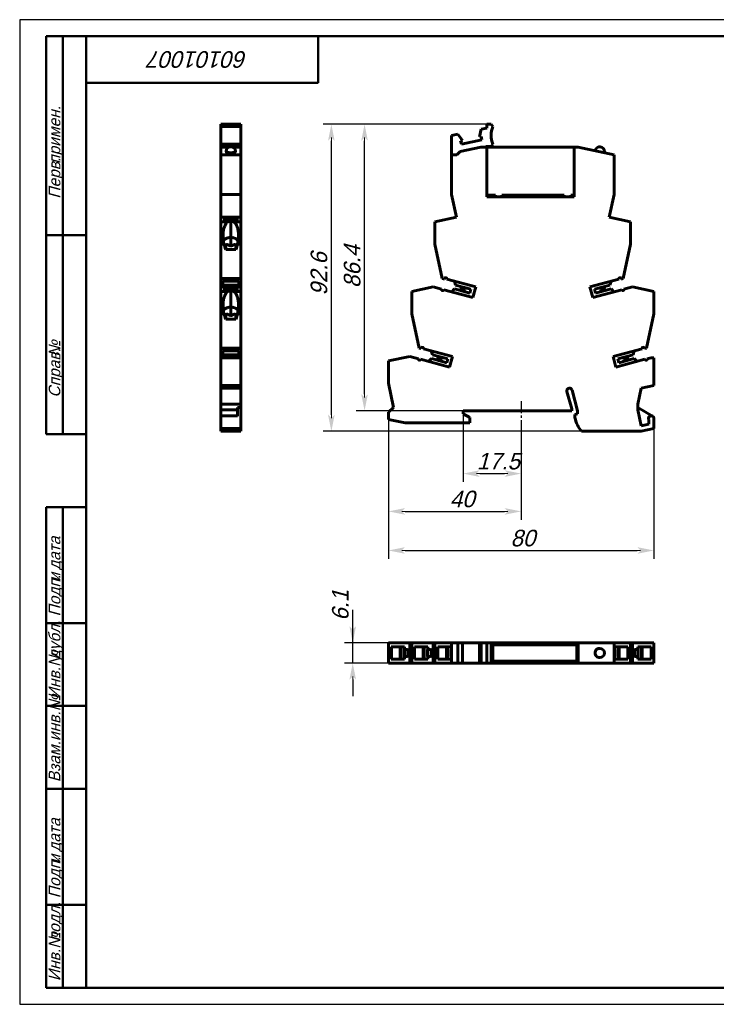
# Model space of a CAD drawing. Header units: millimetres. Extents: x 0 to 420, y 0 to 297.
# Tile 1 of 2: x 0 to 210, y 0 to 297. Entities that reach past the tile are written whole.
import ezdxf

# ---------------------------------------------------------------- set-up
doc = ezdxf.new("R2010")
doc.units = ezdxf.units.MM
doc.linetypes.add('CENTER_per1_scale0.112008', pattern=[5.69, 3.55625, -0.71125, 0.71125, -0.71125])
doc.styles.add('TextStyle_1', font='T-FLEX Type A.TTF', dxfattribs={"oblique": 15, "height": 5})
doc.styles.add('TextStyle_2', font='T-FLEX Type A.TTF', dxfattribs={"oblique": 15, "height": 3.5})
doc.styles.add('TextStyle_8', font='T-FLEX Type A.TTF', dxfattribs={"oblique": 15, "height": 5})
doc.dimstyles.new('DIM_ST_1', dxfattribs={"dimtxt": 5, "dimasz": 5, "dimexe": 2.5, "dimexo": 0, "dimtad": 1, "dimrnd": 0.01, "dimdsep": 46, "dimtxsty": 'TextStyle_1', "dimblk": 'Arrow_3_C7_Status', "dimcen": 0.09, "dimclrd": 7, "dimclre": 7, "dimclrt": 7, "dimazin": 0, "dimtfac": 1, "dimtdec": 0, "dimtmove": 0, "dimatfit": 0, "dimldrblk": 'NONE', "dimfxl": 1, "dimtvp": 1, "dimtolj": 1, "dimarcsym": 0})
doc.dimstyles.new('DIM_ST_2', dxfattribs={"dimtxt": 5, "dimasz": 5, "dimexe": 2.5, "dimexo": 0, "dimtad": 1, "dimrnd": 0.01, "dimdsep": 46, "dimtxsty": 'TextStyle_1', "dimblk": 'Arrow_3_C7_Status', "dimcen": 0.09, "dimclrd": 7, "dimclre": 7, "dimclrt": 7, "dimazin": 0, "dimtfac": 1, "dimtdec": 0, "dimtmove": 0, "dimatfit": 0, "dimldrblk": 'NONE', "dimfxl": 1, "dimtvp": 1, "dimtolj": 1, "dimarcsym": 0})

# ---------------------------------------------------------------- blocks, each defined once
blk = doc.blocks.new('Arrow_3_C7_Status')
at = {"color": 7, "linetype": 'Continuous', "lineweight": 0}
blk.add_line((-1, 0), (-0.8, 0), dxfattribs=at)
at = {"color": 7}
blk.add_solid([(-1, -0.2), (0, 0), (-0.8, 0), (-1, 0.2)], dxfattribs=at)
blk = doc.blocks.new('*D5')
at = {"color": 7, "lineweight": -2}
for p, q in [((133.68, 178.15), (133.68, 157.59)), ((151.18, 176.22), (151.18, 157.59)), ((138.68, 160.09), (146.18, 160.09))]:
    blk.add_line(p, q, dxfattribs=at)
at = {"layer": 'Defpoints', "color": 0}
for p in [(133.68, 178.15), (151.18, 176.22), (151.18, 160.09)]:
    blk.add_point(p, dxfattribs=at)
at = {"color": 7, "lineweight": -2, "xscale": 5, "yscale": 5, "zscale": 5, "rotation": 180}
blk.add_blockref('Arrow_3_C7_Status', (133.68, 160.09), dxfattribs=at)
at = {"color": 7, "lineweight": -2, "xscale": 5, "yscale": 5, "zscale": 5}
blk.add_blockref('Arrow_3_C7_Status', (151.18, 160.09), dxfattribs=at)
blk = doc.blocks.new('_None')
blk = doc.blocks.new('*D6')
at = {"color": 7, "lineweight": -2}
for p, q in [((111.18, 176.42), (111.18, 134.39)), ((191.18, 173.65), (191.18, 134.39)), ((116.18, 136.89), (186.18, 136.89))]:
    blk.add_line(p, q, dxfattribs=at)
at = {"layer": 'Defpoints', "color": 0}
for p in [(111.18, 176.42), (191.18, 173.65), (191.18, 136.89)]:
    blk.add_point(p, dxfattribs=at)
at = {"color": 7, "lineweight": -2, "xscale": 5, "yscale": 5, "zscale": 5}
for p, rotation in [((111.18, 136.89), 180), ((191.18, 136.89), 360)]:
    blk.add_blockref('Arrow_3_C7_Status', p, dxfattribs=dict(at, rotation=rotation))
blk = doc.blocks.new('*D7')
at = {"color": 7, "lineweight": -2}
for p, q in [((111.18, 176.42), (111.18, 146.18)), ((151.18, 176.22), (151.18, 146.18)), ((116.18, 148.68), (146.18, 148.68))]:
    blk.add_line(p, q, dxfattribs=at)
at = {"layer": 'Defpoints', "color": 0}
for p in [(111.18, 176.42), (151.18, 176.22), (151.18, 148.68)]:
    blk.add_point(p, dxfattribs=at)
at = {"color": 7, "lineweight": -2, "xscale": 5, "yscale": 5, "zscale": 5, "rotation": 180}
blk.add_blockref('Arrow_3_C7_Status', (111.18, 148.68), dxfattribs=at)
at = {"color": 7, "lineweight": -2, "xscale": 5, "yscale": 5, "zscale": 5}
blk.add_blockref('Arrow_3_C7_Status', (151.18, 148.68), dxfattribs=at)
blk = doc.blocks.new('*D8')
at = {"color": 7, "lineweight": -2}
for p, q in [((140.78, 265.45), (101.46, 265.45)), ((103.96, 184.05), (103.96, 260.45)), ((133.68, 179.05), (101.46, 179.05))]:
    blk.add_line(p, q, dxfattribs=at)
at = {"layer": 'Defpoints', "color": 0}
for p in [(103.96, 265.45), (140.78, 265.45), (133.68, 179.05)]:
    blk.add_point(p, dxfattribs=at)
at = {"color": 7, "lineweight": -2, "xscale": 5, "yscale": 5, "zscale": 5}
for p, rotation in [((103.96, 265.45), 90.00000000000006), ((103.96, 179.05), 270.0000000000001)]:
    blk.add_blockref('Arrow_3_C7_Status', p, dxfattribs=dict(at, rotation=rotation))
blk = doc.blocks.new('*D9')
at = {"color": 7, "lineweight": -2}
for p, q in [((140.78, 265.45), (91.46, 265.45)), ((93.96, 177.85), (93.96, 260.45)), ((169.4, 172.85), (91.46, 172.85))]:
    blk.add_line(p, q, dxfattribs=at)
at = {"layer": 'Defpoints', "color": 0}
for p in [(93.96, 265.45), (140.78, 265.45), (169.4, 172.85)]:
    blk.add_point(p, dxfattribs=at)
at = {"color": 7, "lineweight": -2, "xscale": 5, "yscale": 5, "zscale": 5}
for p, rotation in [((93.96, 265.45), 90), ((93.96, 172.85), 270)]:
    blk.add_blockref('Arrow_3_C7_Status', p, dxfattribs=dict(at, rotation=rotation))
blk = doc.blocks.new('*D10')
at = {"color": 7, "lineweight": -2}
for p, q in [((100.4, 109.03), (100.4, 119.03)), ((100.4, 114.03), (100.4, 119.03)), ((111.18, 109.03), (97.9, 109.03)), ((100.4, 102.93), (100.4, 109.03)), ((111.18, 102.93), (97.9, 102.93)), ((100.4, 97.93), (100.4, 92.93))]:
    blk.add_line(p, q, dxfattribs=at)
at = {"layer": 'Defpoints', "color": 0}
for p in [(100.4, 109.03), (111.18, 109.03), (111.18, 102.93)]:
    blk.add_point(p, dxfattribs=at)
at = {"color": 7, "lineweight": -2, "xscale": 5, "yscale": 5, "zscale": 5}
for p, rotation in [((100.4, 109.03), 269.999999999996), ((100.4, 102.93), 89.999999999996)]:
    blk.add_blockref('Arrow_3_C7_Status', p, dxfattribs=dict(at, rotation=rotation))
blk = doc.blocks.new('_FR1Страница_1')
at = {"color": 7, "linetype": 'Continuous', "lineweight": 25}
for p, q in [((0, 297), (0, 0)), ((420, 297), (0, 297)), ((0, 0), (420, 0))]:
    blk.add_line(p, q, dxfattribs=at)
at = {"color": 7, "linetype": 'Continuous', "lineweight": 50}
for p, q in [((8, 292), (8, 172)), ((8, 292), (20, 292)), ((13, 292), (13, 172)), ((20, 5), (20, 292)), ((20, 292), (415, 292)), ((90, 278), (90, 292)), ((20, 278), (90, 278)), ((8, 232), (20, 232)), ((8, 172), (20, 172)), ((8, 5), (8, 150)), ((8, 150), (20, 150)), ((13, 150), (13, 5)), ((8, 115), (20, 115)), ((8, 90), (20, 90)), ((20, 65), (8, 65)), ((8, 30), (20, 30)), ((20, 5), (8, 5)), ((415, 5), (20, 5))]:
    blk.add_line(p, q, dxfattribs=at)
at = {"color": 7, "oblique": 15}
for s, height, rotation, style, p in [('60101007', 5, 180, 'TextStyle_8', (68.7, 287.5)), ('примен.', 3.5, 90, 'TextStyle_2', (12.25, 253.52)), ('Перв.', 3.5, 90, 'TextStyle_2', (12.25, 243.01)), ('№', 3.5, 90, 'TextStyle_2', (12.25, 195.27)), ('Справ.', 3.5, 90, 'TextStyle_2', (12.25, 183.01)), ('дата', 3.5, 90, 'TextStyle_2', (12.25, 131.01)), ('Подп.', 3.5, 90, 'TextStyle_2', (12.25, 117)), ('и', 3.5, 90, 'TextStyle_2', (12.25, 127.51)), ('дубл.', 3.5, 90, 'TextStyle_2', (12.25, 104.01)), ('Инв.№', 3.5, 90, 'TextStyle_2', (12.25, 92)), ('Взам.инв.№', 3.5, 90, 'TextStyle_2', (12.25, 67)), ('дата', 3.5, 90, 'TextStyle_2', (12.25, 46.01)), ('Подп.', 3.5, 90, 'TextStyle_2', (12.25, 32)), ('и', 3.5, 90, 'TextStyle_2', (12.25, 42.51)), ('подл.', 3.5, 90, 'TextStyle_2', (12.25, 19.01)), ('Инв.№', 3.5, 90, 'TextStyle_2', (12.25, 7))]:
    blk.add_text(s, height=height, rotation=rotation, dxfattribs=dict(at, style=style)).set_placement(p)
blk = doc.blocks.new('Страница_1')
at = {"color": 7, "linetype": 'Continuous', "lineweight": 60}
for p, q in [((60.609, 265.449), (60.609, 264.766)), ((66.659, 265.449), (60.609, 265.449)), ((66.659, 264.766), (60.609, 264.766)), ((60.609, 262.099), (60.609, 264.766)), ((66.659, 265.449), (66.659, 264.766)), ((66.659, 262.099), (66.659, 264.766)), ((140.778, 265.449), (142.14, 265.449)), ((140.778, 264.306), (140.778, 265.449)), ((142.14, 265.449), (142.627, 264.766)), ((60.609, 259.433), (60.609, 262.099)), ((66.659, 259.433), (66.659, 262.099)), ((130.178, 262.053), (132.109, 262.463)), ((130.178, 256.249), (130.178, 262.053)), ((132.109, 262.463), (133.451, 260.597)), ((138.605, 261.692), (139.072, 263.943)), ((139.121, 261.802), (138.605, 261.692)), ((139.072, 263.943), (140.778, 264.306)), ((139.344, 260.755), (139.121, 261.802)), ((63.075, 258.549), (60.584, 258.549)), ((60.584, 256.249), (60.584, 258.549)), ((66.659, 259.433), (60.609, 259.433)), ((60.609, 259.433), (60.609, 258.749)), ((60.609, 258.749), (66.659, 258.749)), ((60.609, 258.749), (60.609, 258.549)), ((61.084, 258.549), (61.084, 258.749)), ((66.684, 258.549), (64.195, 258.549)), ((66.184, 258.749), (66.184, 258.549)), ((66.659, 259.433), (66.659, 258.749)), ((66.659, 258.749), (66.659, 258.549)), ((66.684, 258.549), (66.659, 258.549)), ((66.684, 258.549), (66.684, 256.249)), ((132.805, 257.227), (139.028, 258.549)), ((133.451, 260.597), (132.935, 260.487)), ((132.935, 260.487), (133.157, 259.44)), ((133.157, 259.44), (139.344, 260.755)), ((140.628, 258.549), (139.028, 258.549)), ((140.512, 258.749), (140.628, 258.549)), ((142.14, 258.749), (140.512, 258.749)), ((140.828, 258.203), (140.628, 258.549)), ((140.692, 258.549), (167.064, 258.549)), ((142.627, 259.433), (142.14, 258.749)), ((167.128, 258.549), (167.128, 243.549)), ((167.128, 258.549), (168.328, 258.549)), ((179.178, 256.249), (168.328, 258.549)), ((60.584, 256.249), (66.684, 256.249)), ((60.584, 256.249), (60.584, 244.27)), ((62.234, 257.269), (62.234, 257.167)), ((65.034, 257.167), (65.034, 257.269)), ((66.684, 256.249), (66.684, 244.27)), ((130.178, 256.249), (130.278, 256.249)), ((131.778, 256.199), (130.178, 256.199)), ((130.178, 244.27), (130.178, 256.199)), ((130.278, 256.249), (130.278, 256.199)), ((132.805, 257.227), (131.778, 256.199)), ((140.828, 243.549), (140.828, 258.203)), ((176.227, 256.875), (176.253, 257.126)), ((179.178, 256.249), (179.178, 244.27)), ((60.584, 244.27), (66.684, 244.27)), ((60.584, 237.422), (60.584, 244.27)), ((66.684, 244.27), (66.684, 237.422)), ((131.634, 237.422), (130.178, 244.27)), ((143.393, 244.049), (140.828, 244.049)), ((167.128, 243.549), (140.828, 243.549)), ((141.363, 244.049), (141.363, 243.549)), ((142.383, 244.049), (142.383, 243.549)), ((143.393, 244.049), (143.393, 243.549)), ((145.393, 243.549), (145.393, 244.049)), ((164.183, 244.049), (145.393, 244.049)), ((146.403, 244.049), (146.403, 243.549)), ((147.423, 244.049), (147.423, 243.549)), ((151.078, 244.049), (150.578, 243.549)), ((151.443, 244.049), (151.443, 243.549)), ((152.463, 244.049), (152.463, 243.549)), ((152.578, 243.874), (152.463, 243.989)), ((152.578, 243.549), (152.578, 243.874)), ((163.063, 244.049), (163.063, 243.549)), ((163.523, 244.049), (163.523, 243.549)), ((164.183, 244.049), (164.183, 243.549)), ((167.128, 244.049), (166.183, 244.049)), ((166.183, 243.549), (166.183, 244.049)), ((166.843, 244.049), (166.843, 243.549)), ((177.722, 237.422), (179.178, 244.27)), ((60.584, 236.049), (60.584, 237.422)), ((60.584, 237.422), (63.634, 237.422)), ((60.584, 236.049), (62.693, 236.049)), ((60.584, 229.316), (60.584, 236.049)), ((61.734, 237.086), (61.734, 236.227)), ((61.734, 237.086), (62.584, 237.086)), ((62.584, 236.903), (61.734, 236.903)), ((61.734, 236.692), (65.534, 236.692)), ((61.734, 236.227), (65.534, 236.227)), ((62.584, 237.203), (62.584, 237.086)), ((62.584, 236.903), (62.584, 237.086)), ((62.584, 236.903), (62.584, 236.786)), ((64.684, 236.786), (62.584, 236.786)), ((63.634, 237.422), (66.684, 237.422)), ((63.634, 231.302), (63.634, 236.103)), ((64.575, 236.049), (66.684, 236.049)), ((64.684, 237.203), (64.684, 237.086)), ((64.684, 237.086), (65.534, 237.086)), ((64.684, 236.903), (64.684, 237.086)), ((64.684, 236.903), (64.684, 236.786)), ((65.534, 236.903), (64.684, 236.903)), ((65.534, 236.227), (65.534, 237.086)), ((66.684, 237.422), (66.684, 236.049)), ((66.684, 236.049), (66.684, 229.316)), ((131.634, 237.422), (125.178, 236.049)), ((125.178, 236.049), (125.178, 229.316)), ((184.178, 236.049), (177.722, 237.422)), ((184.178, 229.316), (184.178, 236.049)), ((61.334, 232.279), (61.334, 231.233)), ((65.934, 231.233), (65.934, 232.279)), ((60.584, 229.316), (61.601, 229.316)), ((60.584, 229.316), (60.584, 218.946)), ((62.134, 228.854), (62.134, 228.792)), ((62.134, 227.665), (62.134, 228.792)), ((63.634, 231.302), (63.634, 228.72)), ((65.134, 228.854), (65.134, 228.792)), ((65.134, 228.792), (65.134, 227.665)), ((65.667, 229.316), (66.684, 229.316)), ((66.684, 229.316), (66.684, 218.946)), ((125.178, 229.316), (127.382, 218.946)), ((184.178, 229.316), (181.974, 218.946)), ((62.102, 227.665), (65.166, 227.665)), ((60.584, 218.946), (60.584, 218.775)), ((60.584, 218.946), (66.684, 218.946)), ((60.584, 218.775), (66.684, 218.775)), ((60.584, 218.74), (60.584, 218.77)), ((60.584, 216.426), (60.584, 218.74)), ((60.584, 218.74), (66.684, 218.74)), ((66.034, 218.108), (61.234, 218.108)), ((61.234, 218.108), (61.234, 216.937)), ((61.234, 216.937), (61.234, 216.422)), ((66.034, 216.937), (61.234, 216.937)), ((66.034, 216.937), (66.034, 218.108)), ((66.034, 216.422), (66.034, 216.937)), ((66.684, 218.946), (66.684, 218.775)), ((66.684, 218.74), (66.684, 218.77)), ((66.684, 218.74), (66.684, 216.426)), ((127.382, 218.946), (128.023, 218.775)), ((128.023, 218.775), (128.082, 218.995)), ((128.742, 218.831), (128.73, 218.74)), ((137.465, 216.4), (128.73, 218.74)), ((131.404, 216.937), (131.09, 218.108)), ((136.034, 215.696), (131.404, 216.937)), ((171.891, 216.4), (180.626, 218.74)), ((177.952, 216.937), (173.321, 215.696)), ((178.266, 218.108), (177.952, 216.937)), ((180.626, 218.74), (180.614, 218.831)), ((181.333, 218.775), (181.274, 218.995)), ((181.974, 218.946), (181.333, 218.775)), ((60.584, 216.422), (60.584, 215.049)), ((60.584, 216.422), (63.634, 216.422)), ((62.693, 215.049), (60.584, 215.049)), ((60.584, 208.316), (60.584, 215.049)), ((61.734, 216.086), (62.584, 216.086)), ((61.734, 216.086), (61.734, 215.227)), ((62.584, 215.903), (61.734, 215.903)), ((61.734, 215.692), (65.534, 215.692)), ((61.734, 215.227), (65.534, 215.227)), ((62.184, 216.422), (62.184, 216.58)), ((62.184, 216.58), (65.084, 216.58)), ((62.584, 216.203), (62.584, 216.086)), ((62.584, 215.903), (62.584, 216.086)), ((62.584, 215.903), (62.584, 215.786)), ((64.684, 215.786), (62.584, 215.786)), ((63.634, 216.422), (66.684, 216.422)), ((63.634, 210.302), (63.634, 215.103)), ((66.684, 215.049), (64.575, 215.049)), ((64.684, 216.203), (64.684, 216.086)), ((65.534, 216.086), (64.684, 216.086)), ((64.684, 215.903), (64.684, 216.086)), ((65.534, 215.903), (64.684, 215.903)), ((64.684, 215.903), (64.684, 215.786)), ((65.084, 216.58), (65.084, 216.422)), ((65.534, 215.227), (65.534, 216.086)), ((66.684, 216.422), (66.684, 215.049)), ((66.684, 208.316), (66.684, 215.049)), ((124.634, 216.422), (118.178, 215.049)), ((118.178, 215.049), (118.178, 208.316)), ((118.178, 211.279), (118.178, 215.049)), ((124.634, 216.422), (127.193, 215.736)), ((127.181, 215.645), (127.193, 215.736)), ((127.869, 215.555), (136.611, 213.212)), ((130.236, 214.92), (131.093, 215.778)), ((131.093, 215.778), (135.724, 214.537)), ((132.416, 215.423), (133.013, 215.583)), ((132.738, 216.58), (133.165, 216.152)), ((133.554, 215.508), (134.732, 214.803)), ((133.671, 215.947), (135.02, 215.968)), ((136.034, 215.696), (135.724, 214.537)), ((136.611, 213.212), (137.465, 216.4)), ((171.891, 216.4), (172.745, 213.212)), ((181.486, 215.555), (172.745, 213.212)), ((173.632, 214.537), (173.321, 215.696)), ((173.632, 214.537), (178.262, 215.778)), ((174.335, 215.968), (175.684, 215.947)), ((174.624, 214.803), (175.802, 215.508)), ((176.19, 216.152), (176.618, 216.58)), ((176.343, 215.583), (176.94, 215.423)), ((178.262, 215.778), (179.12, 214.92)), ((184.722, 216.422), (182.162, 215.736)), ((182.162, 215.736), (182.174, 215.645)), ((184.722, 216.422), (191.178, 215.049)), ((191.178, 215.049), (191.178, 211.279)), ((191.178, 208.316), (191.178, 215.049)), ((61.334, 211.279), (61.334, 210.233)), ((65.934, 210.233), (65.934, 211.279)), ((118.178, 211.279), (118.178, 210.233)), ((191.178, 210.233), (191.178, 211.279)), ((60.584, 208.316), (61.601, 208.316)), ((60.584, 208.316), (60.584, 197.946)), ((63.634, 210.302), (63.634, 207.72)), ((65.667, 208.316), (66.684, 208.316)), ((66.684, 208.316), (66.684, 197.946)), ((118.178, 208.316), (118.178, 210.233)), ((120.382, 197.946), (118.178, 208.316)), ((191.178, 208.316), (188.974, 197.946)), ((62.102, 206.665), (65.166, 206.665)), ((62.134, 207.854), (62.134, 207.792)), ((62.134, 206.665), (62.134, 207.792)), ((65.134, 207.854), (65.134, 207.792)), ((65.134, 207.792), (65.134, 206.665)), ((60.584, 197.946), (66.684, 197.946)), ((60.584, 197.946), (60.584, 197.775)), ((60.584, 197.775), (66.684, 197.775)), ((60.584, 197.74), (60.584, 197.77)), ((60.584, 195.4), (60.584, 197.74)), ((60.584, 197.74), (66.684, 197.74)), ((61.234, 197.108), (66.034, 197.108)), ((61.234, 197.108), (61.234, 195.937)), ((66.034, 195.937), (66.034, 197.108)), ((66.684, 197.946), (66.684, 197.775)), ((66.684, 197.74), (66.684, 197.77)), ((66.684, 195.4), (66.684, 197.74)), ((121.023, 197.775), (120.382, 197.946)), ((121.023, 197.775), (121.082, 197.995)), ((121.742, 197.831), (121.73, 197.74)), ((121.73, 197.74), (130.465, 195.4)), ((124.404, 195.937), (124.09, 197.108)), ((178.891, 195.4), (187.626, 197.74)), ((185.266, 197.108), (184.952, 195.937)), ((187.626, 197.74), (187.614, 197.831)), ((188.333, 197.775), (188.274, 197.995)), ((188.974, 197.946), (188.333, 197.775)), ((60.584, 195.4), (60.584, 195.054)), ((61.234, 195.4), (60.584, 195.4)), ((60.584, 195.049), (66.684, 195.049)), ((60.584, 186.649), (60.584, 195.049)), ((66.034, 195.937), (61.234, 195.937)), ((61.234, 195.937), (61.234, 195.049)), ((62.184, 195.152), (62.184, 195.58)), ((62.184, 195.58), (65.084, 195.58)), ((62.184, 195.152), (62.184, 195.048)), ((65.084, 195.58), (65.084, 195.152)), ((65.084, 195.152), (65.084, 195.047)), ((66.034, 195.049), (66.034, 195.937)), ((66.034, 195.4), (66.684, 195.4)), ((66.684, 195.4), (66.684, 195.054)), ((66.684, 186.649), (66.684, 195.049)), ((117.634, 195.422), (111.178, 194.049)), ((111.178, 187.316), (111.178, 194.049)), ((117.634, 195.422), (120.193, 194.736)), ((120.181, 194.645), (120.193, 194.736)), ((120.869, 194.555), (129.611, 192.212)), ((123.236, 193.92), (124.093, 194.778)), ((124.093, 194.778), (128.724, 193.537)), ((129.034, 194.696), (124.404, 195.937)), ((125.416, 194.423), (126.013, 194.583)), ((125.738, 195.58), (126.165, 195.152)), ((126.554, 194.508), (127.732, 193.803)), ((126.671, 194.947), (128.02, 194.968)), ((129.034, 194.696), (128.724, 193.537)), ((129.611, 192.212), (130.465, 195.4)), ((178.891, 195.4), (179.745, 192.212)), ((179.745, 192.212), (188.491, 194.556)), ((184.952, 195.937), (180.321, 194.696)), ((180.632, 193.537), (180.321, 194.696)), ((180.632, 193.537), (185.262, 194.778)), ((181.335, 194.968), (182.684, 194.947)), ((182.802, 194.508), (181.624, 193.803)), ((183.19, 195.152), (183.618, 195.58)), ((183.94, 194.423), (183.343, 194.583)), ((185.262, 194.778), (186.12, 193.92)), ((189.167, 194.737), (190.333, 195.049)), ((189.167, 194.737), (189.179, 194.646)), ((191.178, 195.049), (190.333, 195.049)), ((191.178, 186.649), (191.178, 195.049)), ((111.178, 187.316), (112.732, 180.003)), ((60.584, 185.853), (60.584, 186.649)), ((60.584, 186.649), (66.684, 186.649)), ((60.584, 185.853), (66.684, 185.853)), ((60.584, 181.008), (60.584, 185.853)), ((66.684, 186.649), (66.684, 185.853)), ((66.684, 185.853), (66.684, 181.008)), ((164.958, 184.834), (164.928, 185.049)), ((166.419, 179.618), (164.958, 184.834)), ((166.5, 185.258), (168.178, 179.049)), ((186.376, 181.008), (187.396, 185.853)), ((187.396, 185.853), (191.178, 186.649)), ((66.684, 181.008), (60.584, 181.008)), ((60.584, 179.992), (60.584, 181.008)), ((60.584, 179.992), (60.584, 179.288)), ((60.584, 179.288), (60.584, 177.557)), ((61.384, 179.288), (60.584, 179.288)), ((61.384, 179.288), (65.684, 179.288)), ((65.684, 177.45), (65.684, 179.992)), ((66.684, 179.992), (65.684, 179.992)), ((66.684, 181.008), (66.684, 179.992)), ((66.684, 177.45), (66.684, 179.992)), ((111.178, 178.604), (112.732, 180.003)), ((111.178, 178.604), (111.178, 176.423)), ((133.678, 179.049), (166.419, 179.049)), ((133.678, 178.149), (133.678, 179.049)), ((166.419, 179.049), (166.419, 179.618)), ((168.178, 179.049), (168.178, 178.099)), ((186.375, 179.992), (186.374, 179.288)), ((186.374, 179.288), (187.379, 174.45)), ((186.375, 179.992), (186.376, 181.008)), ((190.778, 177.45), (186.375, 179.992)), ((60.584, 177.45), (60.584, 177.557)), ((65.684, 177.557), (60.584, 177.557)), ((60.584, 176.757), (60.584, 177.45)), ((60.584, 173.649), (60.584, 176.757)), ((66.684, 176.757), (66.684, 177.45)), ((66.684, 173.649), (66.684, 176.757)), ((111.178, 176.423), (116.228, 175.349)), ((116.228, 175.349), (135.678, 175.349)), ((135.678, 176.995), (133.678, 178.149)), ((135.678, 175.349), (135.678, 176.995)), ((168.178, 178.099), (167.378, 177.885)), ((167.378, 177.885), (167.378, 177.01)), ((189.678, 176.37), (189.678, 174.949)), ((191.178, 173.649), (191.178, 176.757)), ((60.584, 173.649), (66.684, 173.649)), ((60.584, 172.849), (60.584, 173.649)), ((60.584, 172.849), (66.684, 172.849)), ((66.684, 173.649), (66.684, 172.849)), ((169.395, 172.849), (187.378, 172.849)), ((187.378, 172.849), (191.178, 173.649)), ((187.379, 174.45), (189.678, 174.949)), ((111.178, 109.025), (117.634, 109.025)), ((111.178, 109.025), (111.178, 106.916)), ((112.015, 107.875), (112.015, 104.075)), ((116.053, 107.875), (112.015, 107.875)), ((112.036, 107.875), (112.036, 104.075)), ((114.681, 107.875), (114.681, 104.075)), ((114.965, 107.875), (114.965, 104.075)), ((115.977, 104.925), (115.977, 107.025)), ((116.048, 107.025), (115.977, 107.025)), ((116.053, 107.875), (116.053, 107.025)), ((116.607, 107.025), (116.053, 107.025)), ((117.01, 106.94), (117.01, 105.01)), ((117.634, 109.025), (118.173, 109.025)), ((117.634, 109.025), (117.634, 105.975)), ((118.178, 106.916), (118.178, 109.025)), ((118.178, 109.025), (124.634, 109.025)), ((123.053, 107.875), (119.015, 107.875)), ((119.015, 107.875), (119.015, 104.075)), ((119.036, 107.875), (119.036, 104.075)), ((121.681, 107.875), (121.681, 104.075)), ((121.965, 107.875), (121.965, 104.075)), ((123.048, 107.025), (122.977, 107.025)), ((122.977, 104.925), (122.977, 107.025)), ((123.053, 107.875), (123.053, 107.025)), ((123.607, 107.025), (123.053, 107.025)), ((124.01, 106.94), (124.01, 105.01)), ((124.634, 105.975), (124.634, 109.025)), ((124.634, 109.025), (125.173, 109.025)), ((125.178, 106.916), (125.178, 109.025)), ((125.178, 109.025), (130.173, 109.025)), ((130.053, 107.875), (126.015, 107.875)), ((126.015, 107.875), (126.015, 104.075)), ((126.036, 107.875), (126.036, 104.075)), ((128.681, 107.875), (128.681, 104.075)), ((128.965, 107.875), (128.965, 104.075)), ((130.048, 107.025), (129.977, 107.025)), ((129.977, 104.925), (129.977, 107.025)), ((130.053, 107.875), (130.053, 107.025)), ((130.178, 107.025), (130.053, 107.025)), ((130.178, 109.025), (131.778, 109.025)), ((130.178, 109.025), (130.178, 109.005)), ((130.178, 102.95), (130.178, 109)), ((130.178, 109), (132.109, 109)), ((131.778, 109.025), (132.805, 109.025)), ((131.778, 109), (131.778, 109.025)), ((132.109, 109), (132.109, 102.95)), ((132.109, 109), (133.451, 109)), ((132.805, 109.025), (139.028, 109.025)), ((132.805, 109.025), (132.805, 109)), ((133.451, 109), (133.451, 102.95)), ((133.456, 109), (138.6, 109)), ((138.605, 109), (139.072, 109)), ((138.605, 109), (138.605, 102.95)), ((140.628, 109.025), (139.028, 109.025)), ((139.028, 109), (139.028, 109.025)), ((139.072, 109), (140.778, 109)), ((139.072, 109), (139.072, 102.95)), ((140.628, 109.025), (140.628, 109)), ((140.828, 109.025), (140.628, 109.025)), ((140.778, 109), (140.778, 102.95)), ((140.778, 109), (142.14, 109)), ((140.828, 109.025), (167.128, 109.025)), ((140.828, 109.025), (140.828, 109)), ((142.14, 109), (142.627, 109)), ((142.14, 109), (142.14, 102.95)), ((142.627, 109), (142.627, 102.95)), ((167.973, 108.475), (142.627, 108.475)), ((167.128, 109.025), (167.128, 108.525)), ((168.328, 109.025), (167.128, 109.025)), ((167.128, 108.525), (168.128, 108.525)), ((167.973, 103.475), (167.973, 108.475)), ((168.128, 108.525), (168.128, 103.425)), ((168.328, 109.025), (168.328, 102.925)), ((168.328, 109.025), (179.178, 109.025)), ((174.86, 107.375), (174.85, 107.375)), ((179.178, 102.925), (179.178, 109.025)), ((179.178, 107.025), (179.303, 107.025)), ((179.183, 109.025), (184.178, 109.025)), ((179.303, 107.025), (179.303, 107.875)), ((183.341, 107.875), (179.303, 107.875)), ((179.308, 107.025), (179.379, 107.025)), ((179.379, 107.025), (179.379, 104.925)), ((180.391, 104.075), (180.391, 107.875)), ((180.674, 104.075), (180.674, 107.875)), ((183.32, 104.075), (183.32, 107.875)), ((183.341, 104.075), (183.341, 107.875)), ((184.178, 106.916), (184.178, 109.025)), ((184.183, 109.025), (184.722, 109.025)), ((184.722, 109.025), (191.178, 109.025)), ((184.722, 105.975), (184.722, 109.025)), ((185.346, 105.01), (185.346, 106.94)), ((185.749, 107.025), (186.303, 107.025)), ((186.303, 107.875), (186.303, 107.025)), ((190.341, 107.875), (186.303, 107.875)), ((186.308, 107.025), (186.379, 107.025)), ((186.379, 107.025), (186.379, 104.925)), ((187.391, 104.075), (187.391, 107.875)), ((187.674, 104.075), (187.674, 107.875)), ((190.32, 104.075), (190.32, 107.875)), ((190.341, 104.075), (190.341, 107.875)), ((191.178, 109.025), (191.178, 106.916)), ((111.178, 105.039), (111.178, 106.913)), ((111.178, 105.034), (111.178, 102.925)), ((112.015, 104.075), (116.053, 104.075)), ((116.048, 104.925), (115.977, 104.925)), ((116.053, 104.925), (116.053, 104.075)), ((116.607, 104.925), (116.053, 104.925)), ((117.634, 105.975), (117.634, 102.925)), ((118.178, 102.925), (118.178, 105.034)), ((119.015, 104.075), (123.053, 104.075)), ((123.048, 104.925), (122.977, 104.925)), ((123.053, 104.925), (123.053, 104.075)), ((123.607, 104.925), (123.053, 104.925)), ((124.634, 102.925), (124.634, 105.975)), ((125.178, 102.925), (125.178, 105.034)), ((126.015, 104.075), (130.053, 104.075)), ((130.048, 104.925), (129.977, 104.925)), ((130.053, 104.925), (130.053, 104.075)), ((130.178, 104.925), (130.053, 104.925)), ((174.85, 104.575), (174.86, 104.575)), ((179.178, 104.925), (179.303, 104.925)), ((179.303, 104.075), (179.303, 104.925)), ((179.303, 104.075), (183.341, 104.075)), ((179.308, 104.925), (179.379, 104.925)), ((184.178, 102.925), (184.178, 105.034)), ((184.722, 102.925), (184.722, 105.975)), ((185.749, 104.925), (186.303, 104.925)), ((186.303, 104.075), (186.303, 104.925)), ((186.303, 104.075), (190.341, 104.075)), ((186.308, 104.925), (186.379, 104.925)), ((191.178, 105.039), (191.178, 106.913)), ((191.178, 105.034), (191.178, 102.925)), ((117.634, 102.925), (111.178, 102.925)), ((117.634, 102.925), (118.173, 102.925)), ((124.634, 102.925), (118.178, 102.925)), ((124.634, 102.925), (125.173, 102.925)), ((130.173, 102.925), (125.178, 102.925)), ((130.178, 102.95), (132.109, 102.95)), ((130.178, 102.945), (130.178, 102.925)), ((131.778, 102.925), (130.178, 102.925)), ((131.778, 102.95), (131.778, 102.925)), ((132.805, 102.925), (131.778, 102.925)), ((132.109, 102.95), (133.451, 102.95)), ((132.805, 102.95), (132.805, 102.925)), ((132.805, 102.925), (139.028, 102.925)), ((133.456, 102.95), (138.6, 102.95)), ((138.605, 102.95), (139.072, 102.95)), ((139.028, 102.95), (139.028, 102.925)), ((140.628, 102.925), (139.028, 102.925)), ((139.072, 102.95), (140.778, 102.95)), ((140.628, 102.925), (140.628, 102.95)), ((140.828, 102.925), (140.628, 102.925)), ((140.778, 102.95), (142.14, 102.95)), ((140.828, 102.95), (140.828, 102.925)), ((167.128, 102.925), (140.828, 102.925)), ((142.14, 102.95), (142.627, 102.95)), ((142.627, 103.475), (167.973, 103.475)), ((167.128, 102.925), (167.128, 103.425)), ((168.128, 103.425), (167.128, 103.425)), ((167.128, 102.925), (168.328, 102.925)), ((179.178, 102.925), (168.328, 102.925)), ((184.178, 102.925), (179.183, 102.925)), ((184.722, 102.925), (184.183, 102.925)), ((184.722, 102.925), (191.178, 102.925))]:
    blk.add_line(p, q, dxfattribs=at)
at = {"color": 7, "linetype": 'CENTER_per1_scale0.112008', "lineweight": 25}
blk.add_line((151.178, 181.909), (151.178, 176.219), dxfattribs=at)
blk.add_line((151.178, 181.909), (151.178, 176.219), dxfattribs=at)
at = {"color": 7, "lineweight": 60, "flags": 128}
for points in [[(62.235, 257.167), (62.235, 257.159), (62.245, 257.131), (62.268, 257.103), (62.303, 257.076), (62.349, 257.051), (62.406, 257.027), (62.476, 257.003), (62.557, 256.98), (62.65, 256.959), (62.753, 256.94), (62.866, 256.923), (62.986, 256.908), (63.112, 256.896), (63.241, 256.887), (63.373, 256.88), (63.505, 256.876), (63.634, 256.875)], [(63.634, 256.875), (63.764, 256.876), (63.895, 256.88), (64.027, 256.887), (64.157, 256.896), (64.282, 256.908), (64.403, 256.923), (64.515, 256.94), (64.618, 256.959), (64.711, 256.98), (64.793, 257.003), (64.862, 257.027), (64.919, 257.051), (64.965, 257.076), (65, 257.103), (65.023, 257.131), (65.034, 257.159), (65.033, 257.167)], [(61.334, 232.279), (61.339, 232.56), (61.356, 232.844), (61.384, 233.13), (61.424, 233.415), (61.476, 233.698), (61.54, 233.975), (61.615, 234.245), (61.702, 234.506), (61.799, 234.755), (61.906, 234.99), (62.022, 235.211), (62.145, 235.415), (62.275, 235.602), (62.411, 235.77), (62.55, 235.919), (62.693, 236.049)], [(62.584, 237.203), (62.593, 237.232), (62.62, 237.26), (62.664, 237.287), (62.725, 237.312), (62.801, 237.336), (62.892, 237.358), (62.995, 237.377), (63.109, 237.392), (63.232, 237.405), (63.362, 237.414), (63.497, 237.42), (63.634, 237.422)], [(63.634, 237.422), (63.771, 237.42), (63.906, 237.414), (64.036, 237.405), (64.159, 237.392), (64.273, 237.377), (64.377, 237.358), (64.467, 237.336), (64.543, 237.312), (64.604, 237.287), (64.648, 237.26), (64.675, 237.232), (64.684, 237.203)], [(64.575, 236.049), (64.718, 235.919), (64.858, 235.77), (64.993, 235.602), (65.123, 235.415), (65.246, 235.211), (65.362, 234.99), (65.469, 234.755), (65.566, 234.506), (65.653, 234.245), (65.728, 233.975), (65.792, 233.698), (65.844, 233.415), (65.884, 233.13), (65.912, 232.844), (65.929, 232.56), (65.934, 232.279)], [(61.401, 230.249), (61.445, 230.341), (61.507, 230.44), (61.582, 230.536), (61.67, 230.629), (61.769, 230.717), (61.88, 230.801), (62.002, 230.88), (62.134, 230.953), (62.275, 231.02), (62.425, 231.081), (62.583, 231.135), (62.747, 231.182), (62.917, 231.221), (63.092, 231.253), (63.27, 231.277), (63.451, 231.294), (63.634, 231.302)], [(62.134, 228.854), (62.14, 228.922), (62.157, 228.983), (62.186, 229.037), (62.226, 229.082), (62.275, 229.117), (62.333, 229.144), (62.398, 229.16), (62.47, 229.167), (62.546, 229.165), (62.627, 229.154), (62.709, 229.135), (62.794, 229.108), (62.908, 229.06), (63.022, 229.001), (63.134, 228.93)], [(63.134, 228.93), (63.247, 228.86), (63.367, 228.798), (63.453, 228.764), (63.542, 228.737), (63.634, 228.72)], [(65.867, 230.249), (65.823, 230.341), (65.761, 230.44), (65.686, 230.536), (65.599, 230.629), (65.499, 230.717), (65.388, 230.801), (65.266, 230.88), (65.134, 230.953), (64.993, 231.02), (64.843, 231.081), (64.686, 231.135), (64.521, 231.182), (64.351, 231.221), (64.177, 231.253), (63.998, 231.277), (63.817, 231.294), (63.634, 231.302)], [(64.134, 228.93), (64.021, 228.86), (63.901, 228.798), (63.815, 228.764), (63.727, 228.737), (63.634, 228.72)], [(65.134, 228.854), (65.128, 228.922), (65.111, 228.983), (65.082, 229.037), (65.043, 229.082), (64.993, 229.117), (64.935, 229.144), (64.87, 229.16), (64.798, 229.167), (64.722, 229.165), (64.642, 229.154), (64.559, 229.135), (64.474, 229.108), (64.36, 229.06), (64.246, 229.001), (64.134, 228.93)], [(61.334, 211.279), (61.339, 211.56), (61.356, 211.844), (61.384, 212.13), (61.424, 212.415), (61.476, 212.698), (61.54, 212.975), (61.615, 213.245), (61.702, 213.506), (61.799, 213.755), (61.906, 213.99), (62.022, 214.211), (62.145, 214.415), (62.275, 214.602), (62.411, 214.77), (62.55, 214.919), (62.693, 215.049)], [(62.584, 216.203), (62.593, 216.232), (62.62, 216.26), (62.664, 216.287), (62.725, 216.312), (62.801, 216.336), (62.892, 216.358), (62.995, 216.377), (63.109, 216.392), (63.232, 216.405), (63.362, 216.414), (63.497, 216.42), (63.634, 216.422)], [(63.634, 216.422), (63.771, 216.42), (63.906, 216.414), (64.036, 216.405), (64.159, 216.392), (64.273, 216.377), (64.377, 216.358), (64.467, 216.336), (64.543, 216.312), (64.604, 216.287), (64.648, 216.26), (64.675, 216.232), (64.684, 216.203)], [(64.575, 215.049), (64.718, 214.919), (64.858, 214.77), (64.993, 214.602), (65.123, 214.415), (65.246, 214.211), (65.362, 213.99), (65.469, 213.755), (65.566, 213.506), (65.653, 213.245), (65.728, 212.975), (65.792, 212.698), (65.844, 212.415), (65.884, 212.13), (65.912, 211.844), (65.929, 211.56), (65.934, 211.279)], [(61.401, 209.249), (61.445, 209.341), (61.507, 209.44), (61.582, 209.536), (61.67, 209.629), (61.769, 209.717), (61.88, 209.801), (62.002, 209.88), (62.134, 209.953), (62.275, 210.02), (62.425, 210.081), (62.583, 210.135), (62.747, 210.182), (62.917, 210.221), (63.092, 210.253), (63.27, 210.277), (63.451, 210.294), (63.634, 210.302)], [(62.134, 207.854), (62.14, 207.922), (62.157, 207.983), (62.186, 208.037), (62.226, 208.082), (62.275, 208.117), (62.333, 208.144), (62.398, 208.16), (62.47, 208.167), (62.546, 208.165), (62.627, 208.154), (62.709, 208.135), (62.794, 208.108), (62.908, 208.06), (63.022, 208.001), (63.134, 207.93)], [(63.134, 207.93), (63.247, 207.86), (63.367, 207.798), (63.453, 207.764), (63.542, 207.737), (63.634, 207.72)], [(65.867, 209.249), (65.823, 209.341), (65.761, 209.44), (65.686, 209.536), (65.599, 209.629), (65.499, 209.717), (65.388, 209.801), (65.266, 209.88), (65.134, 209.953), (64.993, 210.02), (64.843, 210.081), (64.686, 210.135), (64.521, 210.182), (64.351, 210.221), (64.177, 210.253), (63.998, 210.277), (63.817, 210.294), (63.634, 210.302)], [(64.134, 207.93), (64.021, 207.86), (63.901, 207.798), (63.815, 207.764), (63.727, 207.737), (63.634, 207.72)], [(65.134, 207.854), (65.128, 207.922), (65.111, 207.983), (65.082, 208.037), (65.043, 208.082), (64.993, 208.117), (64.935, 208.144), (64.87, 208.16), (64.798, 208.167), (64.722, 208.165), (64.642, 208.154), (64.559, 208.135), (64.474, 208.108), (64.36, 208.06), (64.246, 208.001), (64.134, 207.93)], [(116.607, 107.025), (116.741, 107.016), (116.872, 106.99), (117, 106.945), (117.12, 106.885), (117.232, 106.808), (117.333, 106.718), (117.421, 106.615), (117.496, 106.5), (117.555, 106.377), (117.599, 106.247), (117.625, 106.112), (117.634, 105.975)], [(123.607, 107.025), (123.741, 107.016), (123.872, 106.99), (124, 106.945), (124.12, 106.885), (124.232, 106.808), (124.333, 106.718), (124.421, 106.615), (124.496, 106.5), (124.555, 106.377), (124.599, 106.247), (124.625, 106.112), (124.634, 105.975)], [(174.85, 107.374), (174.749, 107.372), (174.613, 107.355), (174.479, 107.324), (174.35, 107.28), (174.227, 107.224), (174.111, 107.157), (174.004, 107.08), (173.907, 106.996)], [(184.722, 105.975), (184.731, 106.112), (184.757, 106.247), (184.8, 106.377), (184.86, 106.5), (184.934, 106.615), (185.023, 106.718), (185.124, 106.808), (185.236, 106.885), (185.356, 106.945), (185.483, 106.99), (185.615, 107.016), (185.749, 107.025)], [(117.634, 105.975), (117.625, 105.838), (117.599, 105.704), (117.555, 105.574), (117.496, 105.45), (117.421, 105.336), (117.333, 105.233), (117.232, 105.142), (117.12, 105.066), (117, 105.005), (116.872, 104.961), (116.741, 104.934), (116.607, 104.925)], [(124.634, 105.975), (124.625, 105.838), (124.599, 105.704), (124.555, 105.574), (124.496, 105.45), (124.421, 105.336), (124.333, 105.233), (124.232, 105.142), (124.12, 105.066), (124, 105.005), (123.872, 104.961), (123.741, 104.934), (123.607, 104.925)], [(173.907, 104.954), (174.004, 104.87), (174.111, 104.794), (174.227, 104.727), (174.35, 104.671), (174.479, 104.627), (174.613, 104.596), (174.749, 104.579), (174.85, 104.577)], [(185.749, 104.925), (185.615, 104.934), (185.483, 104.961), (185.356, 105.005), (185.236, 105.066), (185.124, 105.142), (185.023, 105.233), (184.934, 105.336), (184.86, 105.45), (184.8, 105.574), (184.757, 105.704), (184.731, 105.838), (184.722, 105.975)]]:
    blk.add_lwpolyline(points, dxfattribs=at)
at = {"color": 7, "linetype": 'Continuous', "lineweight": 60}
for centre, radius, start, end in [((149.099, 262.099), 7, 157.60862, 180), ((149.099, 262.099), 7, 180, 202.39138), ((63.634, 257.269), 1.4, 90, 179.99975), ((63.634, 257.269), 1.4, 0.00074, 90), ((174.86, 257.269), 1.4, 354.15048, 172.19028), ((63.707, 226.453), 9.65, 90.43535, 96.03395), ((63.561, 226.453), 9.65, 83.96605, 89.56465), ((68.16, 231.206), 6.826, 179.76971, 196.07475), ((70.077, 230.985), 8.639, 191.1418, 202.60416), ((57.191, 230.985), 8.639, 337.39584, 348.8582), ((59.108, 231.206), 6.826, 343.92525, 0.23029), ((128.392, 218.831), 0.35, 0.00001, 152.16041), ((180.964, 218.831), 0.35, 27.83959, 179.99998), ((63.707, 205.453), 9.65, 90.43535, 96.03395), ((63.561, 205.453), 9.65, 83.96605, 89.56465), ((127.531, 215.645), 0.35, 179.99999, 345.00001), ((133.194, 214.907), 0.7, 59.1, 105), ((133.66, 216.647), 0.7, 225, 270.9), ((175.695, 216.647), 0.7, 269.1, 315), ((176.161, 214.907), 0.7, 75, 120.9), ((181.824, 215.645), 0.35, 195.00001, 359.99999), ((68.16, 210.206), 6.826, 179.76971, 196.07475), ((70.077, 209.985), 8.639, 191.1418, 202.60416), ((57.191, 209.985), 8.639, 337.39584, 348.8582), ((59.108, 210.206), 6.826, 343.92525, 0.23029), ((121.392, 197.831), 0.35, 360, 152.16041), ((187.964, 197.831), 0.35, 27.83959, 179.99999), ((120.531, 194.645), 0.35, 179.99999, 345.00001), ((126.194, 193.907), 0.7, 59.1, 105), ((126.66, 195.647), 0.7, 225, 270.9), ((182.695, 195.647), 0.7, 269.1, 315), ((183.161, 193.907), 0.7, 75, 120.9), ((188.829, 194.646), 0.35, 195.00623, 359.99999), ((165.728, 185.049), 0.8, 15.12121, 179.99999), ((176.678, 178.949), 9.5, 191.77757, 219.94898), ((190.378, 176.757), 0.8, 60, 208.95502), ((190.378, 176.757), 0.8, 359.99999, 60), ((174.892, 105.975), 1.418, 133.96563, 226.03437), ((174.86, 105.975), 1.4, 270, 89.70089), ((109.143, 105.872), 2.287, 2.59882, 27.18028), ((109.143, 106.079), 2.287, 332.81972, 357.40116), ((116.143, 105.872), 2.287, 2.59882, 27.18028), ((116.143, 106.079), 2.287, 332.81972, 357.40116), ((123.143, 105.872), 2.287, 2.59882, 27.18029), ((123.143, 106.079), 2.287, 332.81972, 357.40116), ((186.213, 105.872), 2.287, 152.81975, 177.40116), ((186.213, 106.079), 2.287, 182.59882, 207.18026), ((193.213, 105.872), 2.287, 152.81975, 177.40116), ((193.213, 106.079), 2.287, 182.59882, 207.18026)]:
    blk.add_arc(centre, radius, start, end, dxfattribs=at)
blk.add_blockref('_FR1Страница_1', (0, 0))
at = {"color": 7, "style": 'TextStyle_1', "oblique": 15}
for s, p in [('86.4', (102.708, 216.052)), ('92.6', (92.708, 213.792)), ('6.1', (99.148, 115.695))]:
    blk.add_text(s, height=5, rotation=90, dxfattribs=at).set_placement(p)
for s, p in [('17.5', (137.783, 161.339)), ('40', (129.663, 149.929)), ('80', (147.963, 138.139))]:
    blk.add_text(s, height=5, dxfattribs=at).set_placement(p)
for base, p1, p2, dimstyle, picture, middle, dimtype in [((93.958, 265.449), (169.395, 172.849), (140.778, 265.449), 'DIM_ST_1', '*D9', (93.958, 219.149), 160), ((103.958, 265.449), (133.678, 179.049), (140.778, 265.449), 'DIM_ST_1', '*D8', (103.958, 221.409), 160), ((100.398, 109.025), (111.178, 102.925), (111.178, 109.025), 'DIM_ST_2', '*D10', (100.398, 119.025), 161)]:
    dim = blk.add_linear_dim(base=base, p1=p1, p2=p2, angle=90, text=' ', dimstyle=dimstyle)
    dim.commit()
    dim.dimension.update_dxf_attribs({"geometry": picture, "text_midpoint": middle, "dimtype": dimtype})
for base, p1, p2, picture, middle in [((191.178, 136.889), (111.178, 176.423), (191.178, 173.649), '*D6', (151.178, 136.889)), ((151.178, 148.679), (111.178, 176.423), (151.178, 176.219), '*D7', (132.878, 148.679)), ((151.178, 160.089), (133.678, 178.149), (151.178, 176.219), '*D5', (142.428, 160.089))]:
    dim = blk.add_linear_dim(base=base, p1=p1, p2=p2, text=' ', dimstyle='DIM_ST_1')
    dim.commit()
    dim.dimension.update_dxf_attribs({"geometry": picture, "text_midpoint": middle, "dimtype": 160})

msp = doc.modelspace()

# ---------------------------------------------------------------- block references
msp.add_blockref('Страница_1', (0, 0))

doc.saveas('drawing.dxf')
